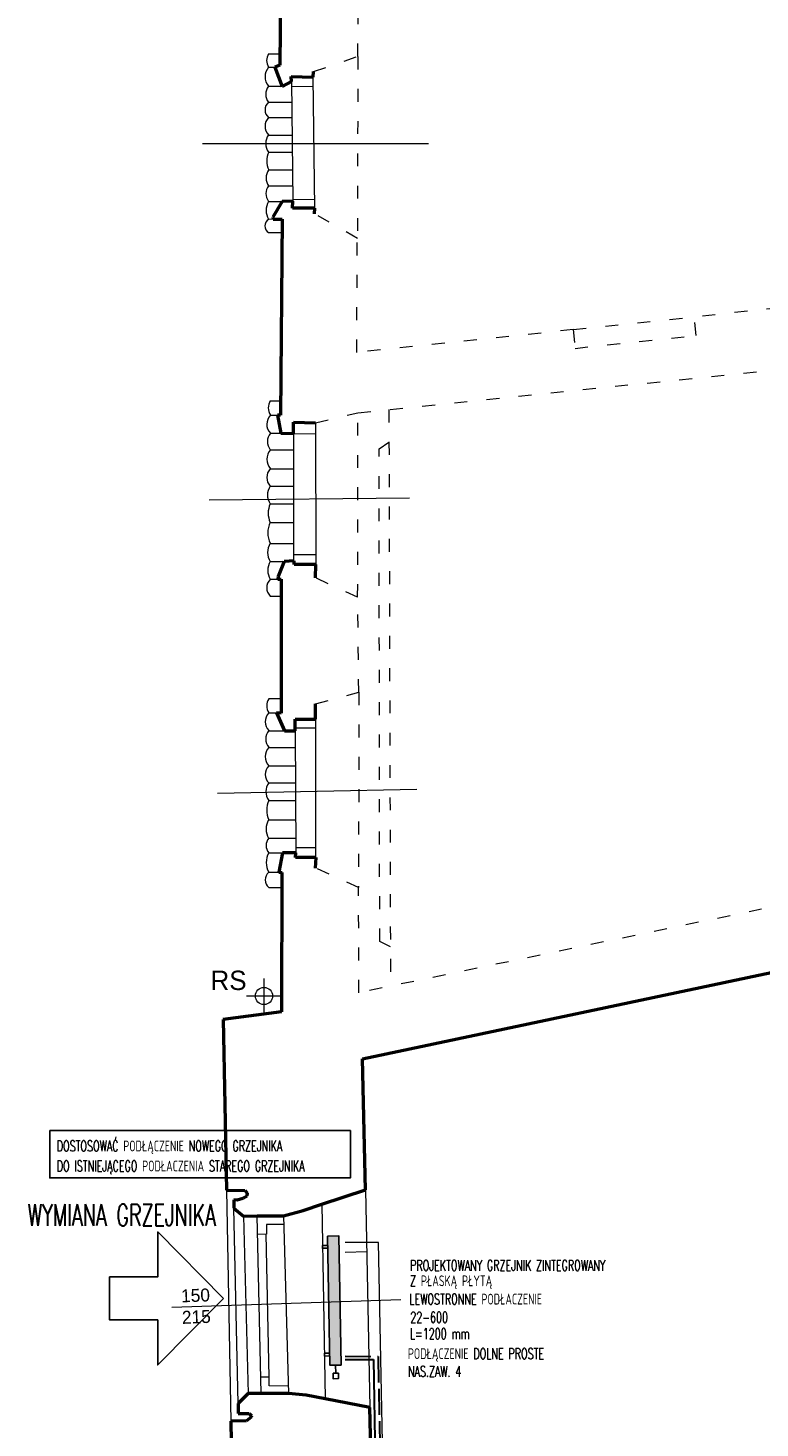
# Model space of a CAD drawing. Header units: millimetres. Extents: x -127811 to -59050, y -244477 to -114521.
# Tile 19 of 30: x -65284 to -64604, y -122661 to -121361. Entities that reach past the tile are written whole.
import ezdxf

# ---------------------------------------------------------------- set-up
doc = ezdxf.new("R2010")
doc.units = ezdxf.units.MM
doc.header["$MEASUREMENT"] = 0
doc.linetypes.add('ACAD_ISO02W100', pattern=[15, 12, -3])
doc.linetypes.add('XREF$0$ACAD_ISO03W100', pattern=[30, 12, -18])
for name, color, linetype in [('TM_co istn powrot', 84, 'ACAD_ISO02W100'), ('TM_co istn zasilanie', 84, 'Continuous'), ('TM_co odnosniki', 1, 'Continuous'), ('TM_co opis', 2, 'Continuous'), ('TM_co urzadzenia', 7, 'Continuous'), ('TM_co zasilanie', 240, 'Continuous'), ('TM_opis', 2, 'Continuous'), ('XREF', 8, 'Continuous')]:
    doc.layers.add(name, color=color, linetype=linetype)
for name, color, linetype, lineweight in [('XREF$0$arch C', 8, 'Continuous', 13), ('XREF$0$arch kanaly co', 8, 'Continuous', 13), ('XREF$0$arch N', 8, 'XREF$0$ACAD_ISO03W100', 13), ('XREF$0$arch P', 8, 'Continuous', 50), ('XREF$0$opis', 8, 'Continuous', 0)]:
    doc.layers.add(name, color=color, linetype=linetype, lineweight=lineweight)
doc.styles.add('TM', font='romans.shx', dxfattribs={"width": 0.65})
doc.styles.add('XREF$0$Standard', font='txt')

# ---------------------------------------------------------------- blocks, each defined once
blk = doc.blocks.new('XREF')
at = {"layer": 'XREF$0$arch C'}
for p, q in [((-65060.3, -121385.1), (-65049.7, -121385.1)), ((-65060.3, -121397.4), (-65054.5, -121397.4)), ((-65039, -121410.8), (-65037.7, -121521.7)), ((-65017.5, -121528.4), (-65018.9, -121406.5)), ((-65060.3, -121415.1), (-65047.9, -121415.1)), ((-65039, -121415.2), (-65018.8, -121415)), ((-65060.3, -121429.9), (-65038.8, -121429.9)), ((-65060.3, -121444.1), (-65038.7, -121444.1)), ((-65060.3, -121460.4), (-65038.5, -121460.4)), ((-65121.6, -121468.1), (-64911.9, -121468.1)), ((-65060.3, -121476.3), (-65038.3, -121476.3)), ((-65060.3, -121492.8), (-65038.1, -121492.8)), ((-65060.3, -121507.5), (-65037.9, -121507.5)), ((-65060.3, -121522), (-65047.6, -121522)), ((-65037.8, -121520.1), (-65017.6, -121519.9)), ((-65060.3, -121538.6), (-65056.2, -121538.3)), ((-65060.3, -121550.9), (-65048.2, -121550.9)), ((-65058.8, -121707.1), (-65049.2, -121707.1)), ((-65058.6, -121720.3), (-65052.1, -121720.3)), ((-65016.6, -121727.5), (-65016.4, -121859.1)), ((-65058.7, -121737.2), (-65048.9, -121737.1)), ((-65037.1, -121737.3), (-65037.1, -121855.8)), ((-65037.1, -121737.3), (-65016.6, -121737.6)), ((-65058.8, -121752.5), (-65037.1, -121752.5)), ((-65058.8, -121770.2), (-65037.1, -121770.2)), ((-65058.8, -121786.3), (-65037.1, -121786.3)), ((-65115.5, -121799), (-64929.3, -121797.3)), ((-65058.8, -121802.7), (-65037.1, -121802.7)), ((-65058.8, -121819.9), (-65037.1, -121819.9)), ((-65058.8, -121839.4), (-65037.1, -121839.4)), ((-65037.1, -121849.8), (-65016.5, -121849.8)), ((-65058.8, -121856.3), (-65046, -121856.3)), ((-65058.8, -121872.8), (-65051.6, -121872.7)), ((-65058.8, -121888.4), (-65048.7, -121888.4)), ((-65060.2, -121983.5), (-65048.7, -121983.5)), ((-65060.2, -121996.8), (-65052.9, -121996.8)), ((-65016.7, -122002.5), (-65016.7, -122130.9)), ((-65060.2, -122013.3), (-65045.6, -122013.3)), ((-65035.6, -122010.7), (-65016.7, -122010.7)), ((-65035.6, -122013.3), (-65035, -122126.6)), ((-65060.2, -122028.8), (-65035.5, -122028.8)), ((-65060.2, -122046), (-65035.4, -122046)), ((-65107.8, -122071.4), (-64922.7, -122067.6)), ((-65060.2, -122061.7), (-65035.3, -122061.7)), ((-65060.2, -122078.2), (-65035.2, -122078.2)), ((-65060.2, -122096.1), (-65035.1, -122096.1)), ((-65060.2, -122113.2), (-65035.1, -122113.2)), ((-65035, -122121.9), (-65016.7, -122121.9)), ((-65060.2, -122126.6), (-65047.4, -122126.6)), ((-65060.2, -122144.8), (-65050.8, -122144.8)), ((-65060.2, -122158.8), (-65048.1, -122158.8)), ((-64947.2, -122214), (-64957.1, -122208.9)), ((-65064.6, -122243.4), (-65064.6, -122275.8)), ((-65080.8, -122259.6), (-65048.5, -122259.6)), ((-65064.6, -122263.1), (-65064.6, -122275.8)), ((-65099.5, -122439.8), (-65095.5, -122654.2)), ((-64970.3, -122439.5), (-64966.4, -122641.5)), ((-65088.7, -122638), (-65092.7, -122456.5)), ((-65083.7, -122463.9), (-65079.4, -122628.7)), ((-65067.2, -122628.7), (-65070.8, -122463.7)), ((-65046.4, -122463.7), (-65041.9, -122628.7)), ((-65011, -122452.9), (-65007.7, -122633.6)), ((-65046.2, -122471.8), (-65062.4, -122471.8)), ((-65062.4, -122471.8), (-65062.4, -122480.7)), ((-65062.4, -122480.7), (-65070.4, -122480.9)), ((-65059.7, -122613.4), (-65062.6, -122480.7)), ((-64958.2, -122488.3), (-64989.3, -122488.5)), ((-64989.2, -122497.3), (-64969.2, -122496.9)), ((-65150.1, -122548.4), (-64937.4, -122541.2)), ((-65059.7, -122613.4), (-65067.5, -122613.6)), ((-65059.7, -122621.4), (-65059.7, -122613.4)), ((-65042, -122621.8), (-65059.7, -122621.4))]:
    blk.add_line(p, q, dxfattribs=at)
blk.add_circle((-65064.6, -122259.6), 7.94, dxfattribs=at)
for centre, radius, start, end in [((-65051.3, -121391.2), 10.9, 145.4211, 214.5789), ((-65050.3, -121406.3), 13.3, 138.5056, 221.4944), ((-65051.4, -121422.5), 11.6, 140.3001, 219.6999), ((-65054.3, -121437), 9.31, 130.1372, 229.8628), ((-65051.9, -121452.2), 11.7, 136.1354, 223.8645), ((-65049.7, -121468.3), 13.3, 143.0544, 216.9456), ((-65043, -121484.5), 19.1, 154.5074, 205.4925), ((-65049.8, -121500.2), 12.8, 144.8951, 215.1049), ((-65051, -121514.7), 11.8, 142.2713, 217.7287), ((-65046.6, -121530.3), 16, 148.7791, 211.3152), ((-65056.4, -121544.8), 7.32, 122.5615, 237.3114), ((-65048.4, -121713.6), 12.2, 148.1061, 213.2604), ((-65049.7, -121728.8), 12.3, 136.4764, 222.9967), ((-65049.1, -121744.9), 12.3, 141.2542, 218.1512), ((-65048.6, -121761.3), 13.4, 138.9246, 221.0754), ((-65050.4, -121778.3), 11.6, 136.0333, 223.9667), ((-65047.6, -121794.5), 13.8, 143.8564, 216.1436), ((-65039.9, -121811.3), 20.8, 155.5483, 204.4517), ((-65039.6, -121829.6), 21.5, 153.0919, 206.9081), ((-65045.5, -121847.8), 15.7, 147.4302, 212.5698), ((-65045.3, -121864.5), 15.8, 148.5674, 211.4326), ((-65051.4, -121880.6), 10.7, 133.2925, 226.7075), ((-65049.8, -121990.2), 12.3, 147.571, 212.429), ((-65051.7, -122005), 11.8, 135.8123, 224.1877), ((-65050.3, -122021), 12.6, 141.9695, 218.0305), ((-65050.6, -122037.4), 12.8, 137.9346, 222.0654), ((-65052.4, -122053.9), 11.1, 134.8877, 225.1123), ((-65048.8, -122069.9), 14, 144.0954, 215.9046), ((-65039.5, -122087.1), 22.6, 156.5572, 203.4428), ((-65045.8, -122104.6), 16.8, 149.4223, 210.5777), ((-65052.2, -122119.9), 10.4, 139.7101, 220.2899), ((-65043.6, -122135.7), 18.9, 151.2589, 208.7411), ((-65054.6, -122151.8), 8.95, 128.5416, 231.4584)]:
    blk.add_arc(centre, radius, start, end, dxfattribs=at)
at = {"layer": 'XREF$0$arch kanaly co'}
blk.add_line((-64951.3, -122827.8), (-64958.2, -122488.3), dxfattribs=at)
at = {"layer": 'XREF$0$arch N', "linetype": 'XREF$0$ACAD_ISO03W100'}
for p, q in [((-64977.4, -121387.4), (-64976.4, -121284.3)), ((-65018.6, -121401.4), (-64977.4, -121387.4)), ((-64977.4, -121387.4), (-64977.9, -121556.3)), ((-64977.9, -121556.3), (-65017.7, -121533.5)), ((-64978.5, -121662.2), (-64977.9, -121556.3)), ((-64777.4, -121641), (-64665.1, -121629.2)), ((-64585.8, -121620.8), (-64665.1, -121629.2)), ((-64663.2, -121646.4), (-64665.1, -121629.2)), ((-64777.4, -121641), (-64978.5, -121662.2)), ((-64777.4, -121641), (-64775.7, -121658.4)), ((-64775.7, -121658.4), (-64663.2, -121646.4)), ((-64977.3, -121718.1), (-64582.2, -121677.6)), ((-65016.6, -121727.5), (-64977.3, -121718.1)), ((-64977.6, -121889.4), (-64977.3, -121718.1)), ((-64948.6, -121715.2), (-64947.1, -122250.5)), ((-64957.7, -121751.6), (-64948.5, -121745.4)), ((-64957.1, -122208.9), (-64957.7, -121751.6)), ((-64977.6, -121889.4), (-65016.9, -121871.3)), ((-64976.6, -121977.6), (-64977.6, -121889.4)), ((-65016.7, -121988.4), (-64976.6, -121977.6)), ((-64976.6, -121977.6), (-64976.7, -122158.9)), ((-64338, -122124.2), (-64976.6, -122256.6)), ((-64976.7, -122158.9), (-65016.8, -122140.8)), ((-64976.6, -122256.6), (-64976.7, -122158.9))]:
    blk.add_line(p, q, dxfattribs=at)
at = {"layer": 'XREF$0$arch P'}
for p, q in [((-65048, -121162.1), (-65049.8, -121395.5)), ((-65049.8, -121395.5), (-65054.6, -121397.5)), ((-65054.6, -121397.5), (-65047.8, -121415.3)), ((-65047.8, -121415.3), (-65039, -121410.8)), ((-65039, -121410.8), (-65039.4, -121405.9)), ((-65039.4, -121405.9), (-65018.9, -121406.5)), ((-65018.9, -121406.5), (-65018.6, -121401.4)), ((-65047.6, -121522), (-65056.3, -121536.7)), ((-65037.7, -121521.7), (-65047.6, -121522)), ((-65038.2, -121528.3), (-65037.7, -121521.7)), ((-65017.5, -121528.4), (-65038.2, -121528.3)), ((-65017.7, -121533.5), (-65017.5, -121528.4)), ((-65056.3, -121536.7), (-65056.2, -121538.6)), ((-65056.2, -121538.6), (-65047.7, -121538.6)), ((-65047.7, -121538.6), (-65049.3, -121720.3)), ((-65049.3, -121720.3), (-65052.1, -121720.3)), ((-65052.1, -121720.3), (-65048.9, -121737.1)), ((-65037.1, -121737.3), (-65037.1, -121727)), ((-65037.1, -121727), (-65016.6, -121727.5)), ((-65048.9, -121737.1), (-65037.1, -121737.3)), ((-65046, -121856.3), (-65051.5, -121870.2)), ((-65036.6, -121855.7), (-65046, -121856.3)), ((-65036.6, -121858.9), (-65036.6, -121855.7)), ((-65016.4, -121859.1), (-65036.6, -121858.9)), ((-65016.9, -121871.3), (-65016.4, -121859.1)), ((-65051.5, -121870.2), (-65051.6, -121872.8)), ((-65051.6, -121872.8), (-65048.7, -121872.8)), ((-65048.7, -121872.8), (-65048.7, -121996.9)), ((-65016.7, -122002.5), (-65016.7, -121988.4)), ((-65048.7, -121996.9), (-65052.9, -121996.8)), ((-65052.9, -121996.8), (-65045.6, -122013.3)), ((-65035.6, -122013.3), (-65035.7, -122002.5)), ((-65035.7, -122002.5), (-65016.7, -122002.5)), ((-65045.6, -122013.3), (-65035.6, -122013.3)), ((-65047.4, -122126.6), (-65050.8, -122144.8)), ((-65035, -122126.6), (-65047.4, -122126.6)), ((-65035.4, -122131.1), (-65035, -122126.6)), ((-65016.2, -122130.9), (-65035.4, -122131.1)), ((-65016.8, -122140.8), (-65016.2, -122130.9)), ((-65050.8, -122144.8), (-65048.1, -122145)), ((-65048.1, -122145), (-65048.2, -122274.2)), ((-64973.2, -122317.9), (-64473.2, -122212.4)), ((-65048.2, -122274.2), (-65102.5, -122281.5)), ((-65102.5, -122281.5), (-65099.5, -122439.8)), ((-64970.3, -122439.5), (-64973.2, -122317.9)), ((-65099.5, -122439.8), (-65082.3, -122440.1)), ((-65089.4, -122449), (-65092.7, -122448.9)), ((-65092.7, -122448.9), (-65092.7, -122456.5)), ((-65084.2, -122447.6), (-65089.4, -122449)), ((-65080.5, -122445.4), (-65084.2, -122447.6)), ((-65082.3, -122440.1), (-65080.3, -122442.6)), ((-65080.3, -122442.6), (-65080.5, -122445.4)), ((-65011, -122452.9), (-64970.3, -122439.5)), ((-65092.7, -122456.5), (-65083.7, -122463.9)), ((-65083.7, -122463.9), (-65070.8, -122463.7)), ((-65070.8, -122463.7), (-65046.4, -122463.7)), ((-65046.4, -122463.7), (-65028.3, -122458.6)), ((-65028.3, -122458.6), (-65011, -122452.9)), ((-65079.4, -122628.7), (-65088.7, -122638)), ((-65041.9, -122628.7), (-65079.4, -122628.7)), ((-65025.4, -122630.2), (-65041.9, -122628.7)), ((-65007.7, -122633.6), (-65025.4, -122630.2)), ((-65088.7, -122638), (-65088.6, -122647.2)), ((-64966.4, -122641.5), (-65007.7, -122633.6)), ((-64962.7, -122783.8), (-64966.4, -122641.5)), ((-65080.8, -122653.9), (-65095.5, -122654.2)), ((-65095.5, -122654.2), (-65093.5, -122783.1)), ((-65088.6, -122647.2), (-65078.4, -122647.3)), ((-65076.4, -122650.7), (-65080.8, -122653.9)), ((-65078.4, -122647.3), (-65076.3, -122649.3)), ((-65076.3, -122649.3), (-65076.4, -122650.7))]:
    blk.add_line(p, q, dxfattribs=at)
at = {"layer": 'XREF$0$opis', "insert": (-65097.5, -122245.2), "char_height": 18, "attachment_point": 5, "style": 'XREF$0$Standard'}
blk.add_mtext_dynamic_manual_height_columns('RS', width=71.788, gutter_width=12.5, heights=[0], dxfattribs=at)
at = {"layer": 'XREF$0$opis', "insert": (-65127.8, -122547.6), "char_height": 12, "attachment_point": 5, "rotation": 2.2333, "style": 'XREF$0$Standard'}
blk.add_mtext_dynamic_manual_height_columns('150\\P215', width=71.788, gutter_width=12.5, heights=[0], dxfattribs=at)
blk = doc.blocks.new('wymiana')
at = {"layer": 'TM_co odnosniki', "color": 160}
for points in [[(61.7, 105.8), (0, 44.7), (41.8, 44.7), (41.8, 0), (61.7, 0)], [(61.7, 105.8), (123.5, 44.7), (81.7, 44.7), (81.7, 0), (61.7, 0)]]:
    blk.add_lwpolyline(points, dxfattribs=at)
blk = doc.blocks.new('A$C726C176D')
at = {"layer": 'TM_co urzadzenia'}
for points in [[(62.5, 5), (12.5, 5), (12.5, 15.4), (62.5, 15.4)], [(82.5, 5), (32.5, 5), (32.5, 15.4), (82.5, 15.4)], [(132.5, 5), (82.5, 5), (82.5, 15.4), (132.5, 15.4)]]:
    blk.add_hatch(color=256, dxfattribs=at).paths.add_polyline_path(points)
for points in [[(132.5, 5), (12.5, 5), (12.5, 15.4), (132.5, 15.4), (132.5, 5)], [(5, 7.7), (0, 7.7), (0, 12.7), (5, 12.7), (5, 7.7)], [(12.5, 10.2), (5, 10.2)], [(21.2, 5), (21.2, 0), (23.7, 0), (23.7, 5)], [(123.7, 5), (123.7, 0), (121.2, 0), (121.2, 5)]]:
    blk.add_lwpolyline(points, dxfattribs=at)

msp = doc.modelspace()

# ---------------------------------------------------------------- linework, layer by layer
at = {"layer": 'TM_co istn powrot', "lineweight": 30, "ltscale": 2}
for p, q in [((-64989.3, -122594.1), (-64960.9, -122594.3)), ((-64989.3, -122594.1), (-64958.7, -122594.3)), ((-64958.7, -122594.3), (-64953.8, -122831.9)), ((-64958.7, -122594.3), (-64953.8, -122831.9))]:
    msp.add_line(p, q, dxfattribs=at)
at = {"layer": 'TM_co istn zasilanie', "lineweight": 30, "ltscale": 2}
for p, q in [((-64989.2, -122597), (-64963, -122597)), ((-64963, -122597), (-64958.7, -122836.3))]:
    msp.add_line(p, q, dxfattribs=at)
at = {"layer": 'TM_co opis', "color": 1}
msp.add_lwpolyline([(-65263.6, -122384.6), (-64984.4, -122384.6), (-64984.4, -122428.5), (-65263.6, -122428.5)], close=True, dxfattribs=at)
at = {"layer": 'TM_co zasilanie', "lineweight": 30}
msp.add_line((-64963, -122597), (-64958.7, -122836.3), dxfattribs=at)

# ---------------------------------------------------------------- block references
at = {"rotation": 270}
msp.add_blockref('wymiana', (-65208, -122478.6), dxfattribs=at)
at = {"xscale": -1, "rotation": 271.0247410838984}
msp.add_blockref('A$C726C176D', (-65008.1, -122615), dxfattribs=at)
at = {"layer": 'XREF'}
msp.add_blockref('XREF', (0, 0), dxfattribs=at)

# ---------------------------------------------------------------- texts
at = {"layer": 'TM_co opis', "color": 1, "style": 'TM', "width": 0.65}
for s, p in [('DOSTOSOWAĆ PODŁĄCZENIE NOWEGO GRZEJNIKA ', (-65257.1, -122403.8)), ('DO ISTNIEJĄCEGO PODŁACZENIA STAREGO GRZEJNIKA ', (-65257.1, -122422.4))]:
    msp.add_text(s, height=10, dxfattribs=at).set_placement(p)
at = {"layer": 'TM_co opis', "style": 'TM', "width": 0.65}
for s, height, p in [('WYMIANA GRZEJNIKA', 20, (-65284.2, -122473)), ('PROJEKTOWANY GRZEJNIK ZINTEGROWANY', 10, (-64928.9, -122514.7)), ('Z PŁASKĄ PŁYTĄ', 10, (-64928.9, -122529)), ('LEWOSTRONNE PODŁACZENIE', 10, (-64929.5, -122546)), ('22-600 ', 10, (-64928.7, -122562.9)), ('L=1200 mm', 10, (-64929.1, -122578.1)), ('PODŁĄCZENIE DOLNE PROSTE', 10, (-64930.9, -122596.6))]:
    msp.add_text(s, height=height, dxfattribs=at).set_placement(p)
at = {"layer": 'TM_opis', "style": 'TM', "width": 0.65}
msp.add_text('NAS.ZAW. 4', height=10, dxfattribs=at).set_placement((-64930.9, -122613.1))

doc.saveas('drawing.dxf')
